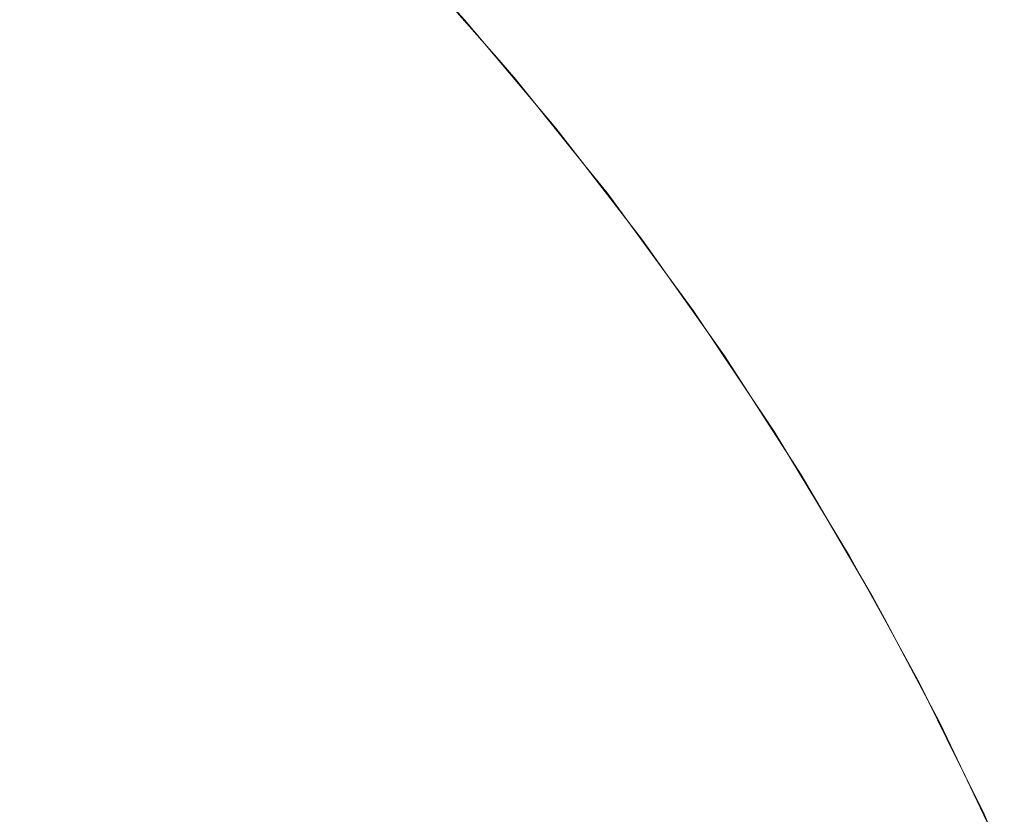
# Model space of a CAD drawing. Header units: centimetres. Extents: x -25.9 to 27.4, y -25.9 to -24.1.
# Tile 197 of 200: x 27.3332 to 27.3627, y -24.1177 to -24.0939. Entities that reach past the tile are written whole.
import ezdxf

# ---------------------------------------------------------------- set-up
doc = ezdxf.new("R2010")
doc.units = ezdxf.units.CM
doc.header["$LTSCALE"] = 2.54
doc.layers.add('Lucido design-1', color=7, linetype='Continuous')

# ---------------------------------------------------------------- blocks, each defined once
blk = doc.blocks.new('Gruppo-4-1')
at = {"color": 7, "linetype": 'Continuous', "lineweight": 9}
for points, invisible_edges in [([(27.335292, -24.090317, 707.688043), (27.33827, -24.093168, 707.688043), (27.337263, -24.094175, 707.684181), (27.334329, -24.091367, 707.684181)], 15), ([(27.337074, -24.091517, 708.352365), (27.339921, -24.094365, 708.352365), (27.340815, -24.093508, 708.34838), (27.337931, -24.090624, 708.34838)], 15), ([(27.34061, -24.090829, 707.699955), (27.343561, -24.093912, 707.699955), (27.342868, -24.094547, 707.695937), (27.339945, -24.091493, 707.695937)], 15), ([(27.343446, -24.090987, 708.327929), (27.34631, -24.094105, 708.327929), (27.34647, -24.093964, 708.323783), (27.3436, -24.090839, 708.323783)], 15), ([(27.3436, -24.090839, 708.323783), (27.34647, -24.093964, 708.323783), (27.346506, -24.093933, 708.320708), (27.344831, -24.092109, 708.320708)], 11), ([(27.331, -24.092326, 708.363983), (27.333818, -24.094914, 708.363983), (27.335016, -24.093664, 708.360173), (27.332143, -24.091026, 708.360173)], 15), ([(27.343167, -24.091254, 708.332065), (27.34602, -24.09436, 708.332065), (27.34631, -24.094105, 708.327929), (27.343446, -24.090987, 708.327929)], 15), ([(27.334329, -24.091367, 707.684181), (27.337263, -24.094175, 707.684181), (27.336146, -24.095293, 707.680385), (27.333262, -24.092532, 707.680385)], 15), ([(27.342764, -24.09164, 708.336186), (27.345601, -24.094729, 708.336186), (27.34602, -24.09436, 708.332065), (27.343167, -24.091254, 708.332065)], 15), ([(27.336102, -24.092532, 708.356299), (27.338907, -24.095337, 708.356299), (27.339921, -24.094365, 708.352365), (27.337074, -24.091517, 708.352365)], 15), ([(27.339945, -24.091493, 707.695937), (27.342868, -24.094547, 707.695937), (27.342055, -24.095292, 707.691964), (27.339165, -24.092274, 707.691964)], 15), ([(27.342237, -24.092145, 708.340283), (27.345054, -24.095211, 708.340283), (27.345601, -24.094729, 708.336186), (27.342764, -24.09164, 708.336186)], 15), ([(27.32975, -24.093745, 708.36772), (27.332509, -24.09628, 708.36772), (27.333818, -24.094914, 708.363983), (27.331, -24.092326, 708.363983)], 15), ([(27.339165, -24.092274, 707.691964), (27.342055, -24.095292, 707.691964), (27.341122, -24.096147, 707.688043), (27.33827, -24.093168, 707.688043)], 15), ([(27.341588, -24.092768, 708.34435), (27.344378, -24.095805, 708.34435), (27.345054, -24.095211, 708.340283), (27.342237, -24.092145, 708.340283)], 15), ([(27.333262, -24.092532, 707.680385), (27.336146, -24.095293, 707.680385), (27.33492, -24.096519, 707.676659), (27.33209, -24.09381, 707.676659)], 15), ([(27.335016, -24.093664, 708.360173), (27.337774, -24.096422, 708.360173), (27.338907, -24.095337, 708.356299), (27.336102, -24.092532, 708.356299)], 15), ([(27.345096, -24.092505, 707.716349), (27.34797, -24.095782, 707.716349), (27.347766, -24.095953, 707.712216), (27.3449, -24.092685, 707.712216)], 15), ([(27.34797, -24.095782, 707.716349), (27.345096, -24.092505, 707.716349), (27.345166, -24.092441, 707.720708), (27.34754, -24.095148, 707.720708)], 11), ([(27.346506, -24.093933, 708.320708), (27.34754, -24.095148, 707.720708), (27.345166, -24.092441, 707.720708)], 9), ([(27.340815, -24.093508, 708.34838), (27.343575, -24.096512, 708.34838), (27.344378, -24.095805, 708.34435), (27.341588, -24.092768, 708.34435)], 15), ([(27.3449, -24.092685, 707.712216), (27.347766, -24.095953, 707.712216), (27.347432, -24.096234, 707.708102), (27.344578, -24.09298, 707.708102)], 15), ([(27.33827, -24.093168, 707.688043), (27.341122, -24.096147, 707.688043), (27.340072, -24.097109, 707.684181), (27.337263, -24.094175, 707.684181)], 15), ([(27.344578, -24.09298, 707.708102), (27.347432, -24.096234, 707.708102), (27.346968, -24.096623, 707.704012), (27.344131, -24.093389, 707.704012)], 15), ([(27.339921, -24.094365, 708.352365), (27.342645, -24.09733, 708.352365), (27.343575, -24.096512, 708.34838), (27.340815, -24.093508, 708.34838)], 15), ([(27.344131, -24.093389, 707.704012), (27.346968, -24.096623, 707.704012), (27.346375, -24.097121, 707.699955), (27.343561, -24.093912, 707.699955)], 15), ([(27.33209, -24.09381, 707.676659), (27.33492, -24.096519, 707.676659), (27.333588, -24.097851, 707.673012), (27.330818, -24.095199, 707.673012)], 15), ([(27.333818, -24.094914, 708.363983), (27.336524, -24.097621, 708.363983), (27.337774, -24.096422, 708.360173), (27.335016, -24.093664, 708.360173)], 15), ([(27.343561, -24.093912, 707.699955), (27.346375, -24.097121, 707.699955), (27.345655, -24.097725, 707.695937), (27.342868, -24.094547, 707.695937)], 15), ([(27.34602, -24.09436, 708.332065), (27.348739, -24.097584, 708.332065), (27.349039, -24.097342, 708.327929), (27.34631, -24.094105, 708.327929)], 15), ([(27.34631, -24.094105, 708.327929), (27.349039, -24.097342, 708.327929), (27.349205, -24.097208, 708.323783), (27.34647, -24.093964, 708.323783)], 15), ([(27.347535, -24.095153, 708.320708), (27.346506, -24.093933, 708.320708), (27.34647, -24.093964, 708.323783)], 10), ([(27.34647, -24.093964, 708.323783), (27.349205, -24.097208, 708.323783), (27.349242, -24.097178, 708.320708), (27.347535, -24.095153, 708.320708)], 11), ([(27.346506, -24.093933, 708.320708), (27.347535, -24.095153, 708.320708), (27.34754, -24.095148, 707.720708)], 10), ([(27.337263, -24.094175, 707.684181), (27.340072, -24.097109, 707.684181), (27.338906, -24.098177, 707.680385), (27.336146, -24.095293, 707.680385)], 15), ([(27.338907, -24.095337, 708.356299), (27.341591, -24.098258, 708.356299), (27.342645, -24.09733, 708.352365), (27.339921, -24.094365, 708.352365)], 15), ([(27.345601, -24.094729, 708.336186), (27.348305, -24.097935, 708.336186), (27.348739, -24.097584, 708.332065), (27.34602, -24.09436, 708.332065)], 15), ([(27.342868, -24.094547, 707.695937), (27.345655, -24.097725, 707.695937), (27.34481, -24.098434, 707.691964), (27.342055, -24.095292, 707.691964)], 15), ([(27.345054, -24.095211, 708.340283), (27.347737, -24.098393, 708.340283), (27.348305, -24.097935, 708.336186), (27.345601, -24.094729, 708.336186)], 15), ([(27.332509, -24.09628, 708.36772), (27.335159, -24.098929, 708.36772), (27.336524, -24.097621, 708.363983), (27.333818, -24.094914, 708.363983)], 15), ([(27.330818, -24.095199, 707.673012), (27.333588, -24.097851, 707.673012), (27.332152, -24.099286, 707.669447), (27.329446, -24.096696, 707.669447)], 15), ([(27.336146, -24.095293, 707.680385), (27.338906, -24.098177, 707.680385), (27.337628, -24.099348, 707.676659), (27.33492, -24.096519, 707.676659)], 15), ([(27.342055, -24.095292, 707.691964), (27.34481, -24.098434, 707.691964), (27.343841, -24.099247, 707.688043), (27.341122, -24.096147, 707.688043)], 15), ([(27.344378, -24.095805, 708.34435), (27.347036, -24.098959, 708.34435), (27.347737, -24.098393, 708.340283), (27.345054, -24.095211, 708.340283)], 15), ([(27.348043, -24.095721, 707.720708), (27.34754, -24.095148, 707.720708), (27.347535, -24.095153, 708.320708)], 10), ([(27.348043, -24.095721, 707.720708), (27.347535, -24.095153, 708.320708), (27.349242, -24.097178, 708.320708)], 9), ([(27.34754, -24.095148, 707.720708), (27.348043, -24.095721, 707.720708), (27.34797, -24.095782, 707.716349)], 10), ([(27.337774, -24.096422, 708.360173), (27.340413, -24.099295, 708.360173), (27.341591, -24.098258, 708.356299), (27.338907, -24.095337, 708.356299)], 15), ([(27.343575, -24.096512, 708.34838), (27.346204, -24.099631, 708.34838), (27.347036, -24.098959, 708.34435), (27.344378, -24.095805, 708.34435)], 15), ([(27.34797, -24.095782, 707.716349), (27.350698, -24.099182, 707.716349), (27.350487, -24.099344, 707.712216), (27.347766, -24.095953, 707.712216)], 15), ([(27.350698, -24.099182, 707.716349), (27.34797, -24.095782, 707.716349), (27.348043, -24.095721, 707.720708), (27.350112, -24.098299, 707.720708)], 11), ([(27.349242, -24.097178, 708.320708), (27.350112, -24.098299, 707.720708), (27.348043, -24.095721, 707.720708)], 9), ([(27.341122, -24.096147, 707.688043), (27.343841, -24.099247, 707.688043), (27.34275, -24.100163, 707.684181), (27.340072, -24.097109, 707.684181)], 15), ([(27.347766, -24.095953, 707.712216), (27.350487, -24.099344, 707.712216), (27.350141, -24.09961, 707.708102), (27.347432, -24.096234, 707.708102)], 15), ([(27.331092, -24.097758, 708.371378), (27.33368, -24.100346, 708.371378), (27.335159, -24.098929, 708.36772), (27.332509, -24.09628, 708.36772)], 15), ([(27.336524, -24.097621, 708.363983), (27.339113, -24.100439, 708.363983), (27.340413, -24.099295, 708.360173), (27.337774, -24.096422, 708.360173)], 15), ([(27.347432, -24.096234, 707.708102), (27.350141, -24.09961, 707.708102), (27.34966, -24.099978, 707.704012), (27.346968, -24.096623, 707.704012)], 15), ([(27.33492, -24.096519, 707.676659), (27.337628, -24.099348, 707.676659), (27.336239, -24.100621, 707.673012), (27.333588, -24.097851, 707.673012)], 15), ([(27.342645, -24.09733, 708.352365), (27.345241, -24.100409, 708.352365), (27.346204, -24.099631, 708.34838), (27.343575, -24.096512, 708.34838)], 15), ([(27.346968, -24.096623, 707.704012), (27.34966, -24.099978, 707.704012), (27.349047, -24.100449, 707.699955), (27.346375, -24.097121, 707.699955)], 15), ([(27.340072, -24.097109, 707.684181), (27.34275, -24.100163, 707.684181), (27.341539, -24.101179, 707.680385), (27.338906, -24.098177, 707.680385)], 15), ([(27.341591, -24.098258, 708.356299), (27.344148, -24.101291, 708.356299), (27.345241, -24.100409, 708.352365), (27.342645, -24.09733, 708.352365)], 15), ([(27.346375, -24.097121, 707.699955), (27.349047, -24.100449, 707.699955), (27.348301, -24.101021, 707.695937), (27.345655, -24.097725, 707.695937)], 15), ([(27.348739, -24.097584, 708.332065), (27.351318, -24.100921, 708.332065), (27.351628, -24.100692, 708.327929), (27.349039, -24.097342, 708.327929)], 15), ([(27.349039, -24.097342, 708.327929), (27.351628, -24.100692, 708.327929), (27.3518, -24.100565, 708.323783), (27.349205, -24.097208, 708.323783)], 15), ([(27.35011, -24.0983, 708.320708), (27.349242, -24.097178, 708.320708), (27.349205, -24.097208, 708.323783)], 10), ([(27.349205, -24.097208, 708.323783), (27.3518, -24.100565, 708.323783), (27.351838, -24.100537, 708.320708), (27.35011, -24.0983, 708.320708)], 11), ([(27.349242, -24.097178, 708.320708), (27.35011, -24.0983, 708.320708), (27.350112, -24.098299, 707.720708)], 10), ([(27.335159, -24.098929, 708.36772), (27.337693, -24.101689, 708.36772), (27.339113, -24.100439, 708.363983), (27.336524, -24.097621, 708.363983)], 15), ([(27.348305, -24.097935, 708.336186), (27.350869, -24.101253, 708.336186), (27.351318, -24.100921, 708.332065), (27.348739, -24.097584, 708.332065)], 15), ([(27.329569, -24.099348, 708.37495), (27.332091, -24.10187, 708.37495), (27.33368, -24.100346, 708.371378), (27.331092, -24.097758, 708.371378)], 15), ([(27.333588, -24.097851, 707.673012), (27.336239, -24.100621, 707.673012), (27.334743, -24.101992, 707.669447), (27.332152, -24.099286, 707.669447)], 15), ([(27.345655, -24.097725, 707.695937), (27.348301, -24.101021, 707.695937), (27.347426, -24.101693, 707.691964), (27.34481, -24.098434, 707.691964)], 15), ([(27.347737, -24.098393, 708.340283), (27.350283, -24.101687, 708.340283), (27.350869, -24.101253, 708.336186), (27.348305, -24.097935, 708.336186)], 15), ([(27.338906, -24.098177, 707.680385), (27.341539, -24.101179, 707.680385), (27.340211, -24.102293, 707.676659), (27.337628, -24.099348, 707.676659)], 15), ([(27.340413, -24.099295, 708.360173), (27.342927, -24.102277, 708.360173), (27.344148, -24.101291, 708.356299), (27.341591, -24.098258, 708.356299)], 15), ([(27.34481, -24.098434, 707.691964), (27.347426, -24.101693, 707.691964), (27.346422, -24.102463, 707.688043), (27.343841, -24.099247, 707.688043)], 15), ([(27.347036, -24.098959, 708.34435), (27.349559, -24.102222, 708.34435), (27.350283, -24.101687, 708.340283), (27.347737, -24.098393, 708.340283)], 15), ([(27.350774, -24.099124, 707.720708), (27.350112, -24.098299, 707.720708), (27.35011, -24.0983, 708.320708)], 10), ([(27.350774, -24.099124, 707.720708), (27.35011, -24.0983, 708.320708), (27.351838, -24.100537, 708.320708)], 9), ([(27.350112, -24.098299, 707.720708), (27.350774, -24.099124, 707.720708), (27.350698, -24.099182, 707.716349)], 10), ([(27.33368, -24.100346, 708.371378), (27.336156, -24.103042, 708.371378), (27.337693, -24.101689, 708.36772), (27.335159, -24.098929, 708.36772)], 15), ([(27.346204, -24.099631, 708.34838), (27.348699, -24.102859, 708.34838), (27.349559, -24.102222, 708.34435), (27.347036, -24.098959, 708.34435)], 15), ([(27.353276, -24.102697, 707.716349), (27.350698, -24.099182, 707.716349), (27.350774, -24.099124, 707.720708), (27.352587, -24.101596, 707.720708)], 11), ([(27.351838, -24.100537, 708.320708), (27.352587, -24.101596, 707.720708), (27.350774, -24.099124, 707.720708)], 9), ([(27.332152, -24.099286, 707.669447), (27.334743, -24.101992, 707.669447), (27.333141, -24.10346, 707.665973), (27.330616, -24.100822, 707.665973)], 15), ([(27.337628, -24.099348, 707.676659), (27.340211, -24.102293, 707.676659), (27.338768, -24.103504, 707.673012), (27.336239, -24.100621, 707.673012)], 15), ([(27.339113, -24.100439, 708.363983), (27.34158, -24.103365, 708.363983), (27.342927, -24.102277, 708.360173), (27.340413, -24.099295, 708.360173)], 15), ([(27.343841, -24.099247, 707.688043), (27.346422, -24.102463, 707.688043), (27.345292, -24.10333, 707.684181), (27.34275, -24.100163, 707.684181)], 15), ([(27.350487, -24.099344, 707.712216), (27.353058, -24.10285, 707.712216), (27.3527, -24.1031, 707.708102), (27.350141, -24.09961, 707.708102)], 15), ([(27.350698, -24.099182, 707.716349), (27.353276, -24.102697, 707.716349), (27.353058, -24.10285, 707.712216), (27.350487, -24.099344, 707.712216)], 15), ([(27.345241, -24.100409, 708.352365), (27.347703, -24.103595, 708.352365), (27.348699, -24.102859, 708.34838), (27.346204, -24.099631, 708.34838)], 15), ([(27.350141, -24.09961, 707.708102), (27.3527, -24.1031, 707.708102), (27.352204, -24.103447, 707.704012), (27.34966, -24.099978, 707.704012)], 15), ([(27.34966, -24.099978, 707.704012), (27.352204, -24.103447, 707.704012), (27.35157, -24.103891, 707.699955), (27.349047, -24.100449, 707.699955)], 15), ([(27.34275, -24.100163, 707.684181), (27.345292, -24.10333, 707.684181), (27.344038, -24.104293, 707.680385), (27.341539, -24.101179, 707.680385)], 15), ([(27.332091, -24.10187, 708.37495), (27.334503, -24.104496, 708.37495), (27.336156, -24.103042, 708.371378), (27.33368, -24.100346, 708.371378)], 15), ([(27.336239, -24.100621, 707.673012), (27.338768, -24.103504, 707.673012), (27.337213, -24.104809, 707.669447), (27.334743, -24.101992, 707.669447)], 15), ([(27.337693, -24.101689, 708.36772), (27.340108, -24.104553, 708.36772), (27.34158, -24.103365, 708.363983), (27.339113, -24.100439, 708.363983)], 15), ([(27.344148, -24.101291, 708.356299), (27.346574, -24.10443, 708.356299), (27.347703, -24.103595, 708.352365), (27.345241, -24.100409, 708.352365)], 15), ([(27.349047, -24.100449, 707.699955), (27.35157, -24.103891, 707.699955), (27.350801, -24.10443, 707.695937), (27.348301, -24.101021, 707.695937)], 15), ([(27.351628, -24.100692, 708.327929), (27.354073, -24.104149, 708.327929), (27.35425, -24.104029, 708.323783), (27.3518, -24.100565, 708.323783)], 15), ([(27.352587, -24.101596, 708.320708), (27.351838, -24.100537, 708.320708), (27.3518, -24.100565, 708.323783)], 10), ([(27.3518, -24.100565, 708.323783), (27.35425, -24.104029, 708.323783), (27.35429, -24.104003, 708.320708), (27.352587, -24.101596, 708.320708)], 11), ([(27.351838, -24.100537, 708.320708), (27.352587, -24.101596, 708.320708), (27.352587, -24.101596, 707.720708)], 10), ([(27.350869, -24.101253, 708.336186), (27.353291, -24.104677, 708.336186), (27.353753, -24.104365, 708.332065), (27.351318, -24.100921, 708.332065)], 15), ([(27.351318, -24.100921, 708.332065), (27.353753, -24.104365, 708.332065), (27.354073, -24.104149, 708.327929), (27.351628, -24.100692, 708.327929)], 15), ([(27.341539, -24.101179, 707.680385), (27.344038, -24.104293, 707.680385), (27.342662, -24.105348, 707.676659), (27.340211, -24.102293, 707.676659)], 15), ([(27.348301, -24.101021, 707.695937), (27.350801, -24.10443, 707.695937), (27.349897, -24.105063, 707.691964), (27.347426, -24.101693, 707.691964)], 15), ([(27.342927, -24.102277, 708.360173), (27.345312, -24.105363, 708.360173), (27.346574, -24.10443, 708.356299), (27.344148, -24.101291, 708.356299)], 15), ([(27.350283, -24.101687, 708.340283), (27.352687, -24.105086, 708.340283), (27.353291, -24.104677, 708.336186), (27.350869, -24.101253, 708.336186)], 15), ([(27.336156, -24.103042, 708.371378), (27.338515, -24.10584, 708.371378), (27.340108, -24.104553, 708.36772), (27.337693, -24.101689, 708.36772)], 15), ([(27.347426, -24.101693, 707.691964), (27.349897, -24.105063, 707.691964), (27.34886, -24.105789, 707.688043), (27.346422, -24.102463, 707.688043)], 15), ([(27.349559, -24.102222, 708.34435), (27.351941, -24.10559, 708.34435), (27.352687, -24.105086, 708.340283), (27.350283, -24.101687, 708.340283)], 15), ([(27.353354, -24.102642, 707.720708), (27.352587, -24.101596, 708.320708), (27.35429, -24.104003, 708.320708)], 9), ([(27.353354, -24.102642, 707.720708), (27.352587, -24.101596, 707.720708), (27.352587, -24.101596, 708.320708)], 10), ([(27.352587, -24.101596, 707.720708), (27.353354, -24.102642, 707.720708), (27.353276, -24.102697, 707.716349)], 10), ([(27.330393, -24.103497, 708.378431), (27.332738, -24.10605, 708.378431), (27.334503, -24.104496, 708.37495), (27.332091, -24.10187, 708.37495)], 15), ([(27.334743, -24.101992, 707.669447), (27.337213, -24.104809, 707.669447), (27.335549, -24.106205, 707.665973), (27.333141, -24.10346, 707.665973)], 15), ([(27.340211, -24.102293, 707.676659), (27.342662, -24.105348, 707.676659), (27.341168, -24.106495, 707.673012), (27.338768, -24.103504, 707.673012)], 15), ([(27.34158, -24.103365, 708.363983), (27.34392, -24.106393, 708.363983), (27.345312, -24.105363, 708.360173), (27.342927, -24.102277, 708.360173)], 15), ([(27.348699, -24.102859, 708.34838), (27.351054, -24.106189, 708.34838), (27.351941, -24.10559, 708.34435), (27.349559, -24.102222, 708.34435)], 15), ([(27.346422, -24.102463, 707.688043), (27.34886, -24.105789, 707.688043), (27.347694, -24.106606, 707.684181), (27.345292, -24.10333, 707.684181)], 15), ([(27.355698, -24.106321, 707.716349), (27.353276, -24.102697, 707.716349), (27.353354, -24.102642, 707.720708), (27.354888, -24.104938, 707.720708)], 11), ([(27.35429, -24.104003, 708.320708), (27.354888, -24.104938, 707.720708), (27.353354, -24.102642, 707.720708)], 9), ([(27.347703, -24.103595, 708.352365), (27.350029, -24.106882, 708.352365), (27.351054, -24.106189, 708.34838), (27.348699, -24.102859, 708.34838)], 15), ([(27.353058, -24.10285, 707.712216), (27.355473, -24.106464, 707.712216), (27.355105, -24.106699, 707.708102), (27.3527, -24.1031, 707.708102)], 15), ([(27.353276, -24.102697, 707.716349), (27.355698, -24.106321, 707.716349), (27.355473, -24.106464, 707.712216), (27.353058, -24.10285, 707.712216)], 15), ([(27.334503, -24.104496, 708.37495), (27.336802, -24.107223, 708.37495), (27.338515, -24.10584, 708.371378), (27.336156, -24.103042, 708.371378)], 15), ([(27.3527, -24.1031, 707.708102), (27.355105, -24.106699, 707.708102), (27.354594, -24.107024, 707.704012), (27.352204, -24.103447, 707.704012)], 15), ([(27.333141, -24.10346, 707.665973), (27.335549, -24.106205, 707.665973), (27.333778, -24.107691, 707.662593), (27.331437, -24.105021, 707.662593)], 15), ([(27.338768, -24.103504, 707.673012), (27.341168, -24.106495, 707.673012), (27.339558, -24.10773, 707.669447), (27.337213, -24.104809, 707.669447)], 15), ([(27.340108, -24.104553, 708.36772), (27.3424, -24.107517, 708.36772), (27.34392, -24.106393, 708.363983), (27.34158, -24.103365, 708.363983)], 15), ([(27.345292, -24.10333, 707.684181), (27.347694, -24.106606, 707.684181), (27.346399, -24.107512, 707.680385), (27.344038, -24.104293, 707.680385)], 15), ([(27.352204, -24.103447, 707.704012), (27.354594, -24.107024, 707.704012), (27.353941, -24.10744, 707.699955), (27.35157, -24.103891, 707.699955)], 15), ([(27.346574, -24.10443, 708.356299), (27.348865, -24.107669, 708.356299), (27.350029, -24.106882, 708.352365), (27.347703, -24.103595, 708.352365)], 15), ([(27.35157, -24.103891, 707.699955), (27.353941, -24.10744, 707.699955), (27.353149, -24.107945, 707.695937), (27.350801, -24.10443, 707.695937)], 15), ([(27.353753, -24.104365, 708.332065), (27.356041, -24.107908, 708.332065), (27.356369, -24.107706, 708.327929), (27.354073, -24.104149, 708.327929)], 15), ([(27.354073, -24.104149, 708.327929), (27.356369, -24.107706, 708.327929), (27.356551, -24.107594, 708.323783), (27.35425, -24.104029, 708.323783)], 15), ([(27.354892, -24.104936, 708.320708), (27.35429, -24.104003, 708.320708), (27.35425, -24.104029, 708.323783)], 10), ([(27.35425, -24.104029, 708.323783), (27.356551, -24.107594, 708.323783), (27.356591, -24.107569, 708.320708), (27.354892, -24.104936, 708.320708)], 11), ([(27.35429, -24.104003, 708.320708), (27.354892, -24.104936, 708.320708), (27.354888, -24.104938, 707.720708)], 10), ([(27.344038, -24.104293, 707.680385), (27.346399, -24.107512, 707.680385), (27.344979, -24.108507, 707.676659), (27.342662, -24.105348, 707.676659)], 15), ([(27.345312, -24.105363, 708.360173), (27.347565, -24.108548, 708.360173), (27.348865, -24.107669, 708.356299), (27.346574, -24.10443, 708.356299)], 15), ([(27.350801, -24.10443, 707.695937), (27.353149, -24.107945, 707.695937), (27.352218, -24.108538, 707.691964), (27.349897, -24.105063, 707.691964)], 15), ([(27.353291, -24.104677, 708.336186), (27.355565, -24.108201, 708.336186), (27.356041, -24.107908, 708.332065), (27.353753, -24.104365, 708.332065)], 15), ([(27.332738, -24.10605, 708.378431), (27.334972, -24.1087, 708.378431), (27.336802, -24.107223, 708.37495), (27.334503, -24.104496, 708.37495)], 15), ([(27.338515, -24.10584, 708.371378), (27.340753, -24.108735, 708.371378), (27.3424, -24.107517, 708.36772), (27.340108, -24.104553, 708.36772)], 15), ([(27.352687, -24.105086, 708.340283), (27.354944, -24.108584, 708.340283), (27.355565, -24.108201, 708.336186), (27.353291, -24.104677, 708.336186)], 15), ([(27.331437, -24.105021, 707.662593), (27.333778, -24.107691, 707.662593), (27.331906, -24.109262, 707.659313), (27.329635, -24.106673, 707.659313)], 15), ([(27.337213, -24.104809, 707.669447), (27.339558, -24.10773, 707.669447), (27.337834, -24.109053, 707.665973), (27.335549, -24.106205, 707.665973)], 15), ([(27.355778, -24.10627, 707.720708), (27.354888, -24.104938, 707.720708), (27.354892, -24.104936, 708.320708)], 10), ([(27.354888, -24.104938, 707.720708), (27.355778, -24.10627, 707.720708), (27.355698, -24.106321, 707.716349)], 10), ([(27.354892, -24.104936, 708.320708), (27.356591, -24.107569, 708.320708), (27.355778, -24.10627, 707.720708)], 10), ([(27.342662, -24.105348, 707.676659), (27.344979, -24.108507, 707.676659), (27.343436, -24.109587, 707.673012), (27.341168, -24.106495, 707.673012)], 15), ([(27.349897, -24.105063, 707.691964), (27.352218, -24.108538, 707.691964), (27.351151, -24.109217, 707.688043), (27.34886, -24.105789, 707.688043)], 15), ([(27.351941, -24.10559, 708.34435), (27.354177, -24.109056, 708.34435), (27.354944, -24.108584, 708.340283), (27.352687, -24.105086, 708.340283)], 15), ([(27.34392, -24.106393, 708.363983), (27.34613, -24.109517, 708.363983), (27.347565, -24.108548, 708.360173), (27.345312, -24.105363, 708.360173)], 15), ([(27.351054, -24.106189, 708.34838), (27.353266, -24.109617, 708.34838), (27.354177, -24.109056, 708.34435), (27.351941, -24.10559, 708.34435)], 15), ([(27.336802, -24.107223, 708.37495), (27.338983, -24.110044, 708.37495), (27.340753, -24.108735, 708.371378), (27.338515, -24.10584, 708.371378)], 15), ([(27.34886, -24.105789, 707.688043), (27.351151, -24.109217, 707.688043), (27.34995, -24.109983, 707.684181), (27.347694, -24.106606, 707.684181)], 15), ([(27.330862, -24.107701, 708.381812), (27.333028, -24.11027, 708.381812), (27.334972, -24.1087, 708.378431), (27.332738, -24.10605, 708.378431)], 15), ([(27.335549, -24.106205, 707.665973), (27.337834, -24.109053, 707.665973), (27.336001, -24.11046, 707.662593), (27.333778, -24.107691, 707.662593)], 15), ([(27.350029, -24.106882, 708.352365), (27.352212, -24.110266, 708.352365), (27.353266, -24.109617, 708.34838), (27.351054, -24.106189, 708.34838)], 15), ([(27.341168, -24.106495, 707.673012), (27.343436, -24.109587, 707.673012), (27.341773, -24.110751, 707.669447), (27.339558, -24.10773, 707.669447)], 15), ([(27.3424, -24.107517, 708.36772), (27.344563, -24.110576, 708.36772), (27.34613, -24.109517, 708.363983), (27.34392, -24.106393, 708.363983)], 15), ([(27.355473, -24.106464, 707.712216), (27.357728, -24.110181, 707.712216), (27.35735, -24.110399, 707.708102), (27.355105, -24.106699, 707.708102)], 15), ([(27.355698, -24.106321, 707.716349), (27.357959, -24.110048, 707.716349), (27.357728, -24.110181, 707.712216), (27.355473, -24.106464, 707.712216)], 15), ([(27.357959, -24.110048, 707.716349), (27.355698, -24.106321, 707.716349), (27.355778, -24.10627, 707.720708), (27.357051, -24.108368, 707.720708)], 11), ([(27.356591, -24.107569, 708.320708), (27.357057, -24.108363, 708.320708), (27.357051, -24.108368, 707.720708), (27.355778, -24.10627, 707.720708)], 10), ([(27.347694, -24.106606, 707.684181), (27.34995, -24.109983, 707.684181), (27.348617, -24.110832, 707.680385), (27.346399, -24.107512, 707.680385)], 15), ([(27.355105, -24.106699, 707.708102), (27.35735, -24.110399, 707.708102), (27.356826, -24.110702, 707.704012), (27.354594, -24.107024, 707.704012)], 15), ([(27.348865, -24.107669, 708.356299), (27.351016, -24.111002, 708.356299), (27.352212, -24.110266, 708.352365), (27.350029, -24.106882, 708.352365)], 15), ([(27.354594, -24.107024, 707.704012), (27.356826, -24.110702, 707.704012), (27.356156, -24.111089, 707.699955), (27.353941, -24.10744, 707.699955)], 15), ([(27.334972, -24.1087, 708.378431), (27.337092, -24.111443, 708.378431), (27.338983, -24.110044, 708.37495), (27.336802, -24.107223, 708.37495)], 15), ([(27.333778, -24.107691, 707.662593), (27.336001, -24.11046, 707.662593), (27.334061, -24.111948, 707.659313), (27.331906, -24.109262, 707.659313)], 15), ([(27.340753, -24.108735, 708.371378), (27.342866, -24.111723, 708.371378), (27.344563, -24.110576, 708.36772), (27.3424, -24.107517, 708.36772)], 15), ([(27.346399, -24.107512, 707.680385), (27.348617, -24.110832, 707.680385), (27.347155, -24.111764, 707.676659), (27.344979, -24.108507, 707.676659)], 15), ([(27.347565, -24.108548, 708.360173), (27.34968, -24.111825, 708.360173), (27.351016, -24.111002, 708.356299), (27.348865, -24.107669, 708.356299)], 15), ([(27.353941, -24.10744, 707.699955), (27.356156, -24.111089, 707.699955), (27.355342, -24.111558, 707.695937), (27.353149, -24.107945, 707.695937)], 15), ([(27.356041, -24.107908, 708.332065), (27.358175, -24.111546, 708.332065), (27.358512, -24.111358, 708.327929), (27.356369, -24.107706, 708.327929)], 15), ([(27.356369, -24.107706, 708.327929), (27.358512, -24.111358, 708.327929), (27.358699, -24.111254, 708.323783), (27.356551, -24.107594, 708.323783)], 15), ([(27.357057, -24.108363, 708.320708), (27.356591, -24.107569, 708.320708), (27.356551, -24.107594, 708.323783)], 10), ([(27.356551, -24.107594, 708.323783), (27.358699, -24.111254, 708.323783), (27.35874, -24.111231, 708.320708), (27.357057, -24.108363, 708.320708)], 11), ([(27.339558, -24.10773, 707.669447), (27.341773, -24.110751, 707.669447), (27.339993, -24.111998, 707.665973), (27.337834, -24.109053, 707.665973)], 15), ([(27.353149, -24.107945, 707.695937), (27.355342, -24.111558, 707.695937), (27.354386, -24.11211, 707.691964), (27.352218, -24.108538, 707.691964)], 15), ([(27.355565, -24.108201, 708.336186), (27.357688, -24.111818, 708.336186), (27.358175, -24.111546, 708.332065), (27.356041, -24.107908, 708.332065)], 15), ([(27.354944, -24.108584, 708.340283), (27.357051, -24.112174, 708.340283), (27.357688, -24.111818, 708.336186), (27.355565, -24.108201, 708.336186)], 15), ([(27.344979, -24.108507, 707.676659), (27.347155, -24.111764, 707.676659), (27.345566, -24.112776, 707.673012), (27.343436, -24.109587, 707.673012)], 15), ([(27.34613, -24.109517, 708.363983), (27.348205, -24.112733, 708.363983), (27.34968, -24.111825, 708.360173), (27.347565, -24.108548, 708.360173)], 15), ([(27.352218, -24.108538, 707.691964), (27.354386, -24.11211, 707.691964), (27.353291, -24.112743, 707.688043), (27.351151, -24.109217, 707.688043)], 15), ([(27.354177, -24.109056, 708.34435), (27.356265, -24.112613, 708.34435), (27.357051, -24.112174, 708.340283), (27.354944, -24.108584, 708.340283)], 15), ([(27.358041, -24.11, 707.720708), (27.357051, -24.108368, 707.720708), (27.357057, -24.108363, 708.320708)], 10), ([(27.357051, -24.108368, 707.720708), (27.358041, -24.11, 707.720708), (27.357959, -24.110048, 707.716349)], 10), ([(27.357057, -24.108363, 708.320708), (27.35874, -24.111231, 708.320708), (27.358041, -24.11, 707.720708)], 10), ([(27.333028, -24.11027, 708.381812), (27.335083, -24.112929, 708.381812), (27.337092, -24.111443, 708.378431), (27.334972, -24.1087, 708.378431)], 15), ([(27.338983, -24.110044, 708.37495), (27.341042, -24.112956, 708.37495), (27.342866, -24.111723, 708.371378), (27.340753, -24.108735, 708.371378)], 15), ([(27.337834, -24.109053, 707.665973), (27.339993, -24.111998, 707.665973), (27.3381, -24.113323, 707.662593), (27.336001, -24.11046, 707.662593)], 15), ([(27.353266, -24.109617, 708.34838), (27.355331, -24.113135, 708.34838), (27.356265, -24.112613, 708.34435), (27.354177, -24.109056, 708.34435)], 15), ([(27.331906, -24.109262, 707.659313), (27.334061, -24.111948, 707.659313), (27.332019, -24.113515, 707.656139), (27.329933, -24.110917, 707.656139)], 15), ([(27.351151, -24.109217, 707.688043), (27.353291, -24.112743, 707.688043), (27.352057, -24.113455, 707.684181), (27.34995, -24.109983, 707.684181)], 15), ([(27.343436, -24.109587, 707.673012), (27.345566, -24.112776, 707.673012), (27.343854, -24.113866, 707.669447), (27.341773, -24.110751, 707.669447)], 15), ([(27.344563, -24.110576, 708.36772), (27.346595, -24.113724, 708.36772), (27.348205, -24.112733, 708.363983), (27.34613, -24.109517, 708.363983)], 15), ([(27.352212, -24.110266, 708.352365), (27.35425, -24.113739, 708.352365), (27.355331, -24.113135, 708.34838), (27.353266, -24.109617, 708.34838)], 15), ([(27.337092, -24.111443, 708.378431), (27.339094, -24.114273, 708.378431), (27.341042, -24.112956, 708.37495), (27.338983, -24.110044, 708.37495)], 15), ([(27.34995, -24.109983, 707.684181), (27.352057, -24.113455, 707.684181), (27.350688, -24.114245, 707.680385), (27.348617, -24.110832, 707.680385)], 15), ([(27.357959, -24.110048, 707.716349), (27.360055, -24.113869, 707.716349), (27.359819, -24.113992, 707.712216), (27.357728, -24.110181, 707.712216)], 15), ([(27.357959, -24.110048, 707.716349), (27.358041, -24.11, 707.720708), (27.359071, -24.111877, 707.720708)], 9), ([(27.359071, -24.111877, 707.720708), (27.36014, -24.113825, 707.720708), (27.360055, -24.113869, 707.716349), (27.357959, -24.110048, 707.716349)], 14), ([(27.35874, -24.111231, 708.320708), (27.359081, -24.111872, 708.320708), (27.359071, -24.111877, 707.720708), (27.358041, -24.11, 707.720708)], 10), ([(27.330973, -24.111929, 708.385089), (27.332959, -24.114499, 708.385089), (27.335083, -24.112929, 708.381812), (27.333028, -24.11027, 708.381812)], 15), ([(27.351016, -24.111002, 708.356299), (27.353024, -24.114424, 708.356299), (27.35425, -24.113739, 708.352365), (27.352212, -24.110266, 708.352365)], 15), ([(27.357728, -24.110181, 707.712216), (27.359819, -24.113992, 707.712216), (27.359432, -24.114194, 707.708102), (27.35735, -24.110399, 707.708102)], 15), ([(27.336001, -24.11046, 707.662593), (27.3381, -24.113323, 707.662593), (27.336098, -24.114725, 707.659313), (27.334061, -24.111948, 707.659313)], 15), ([(27.342866, -24.111723, 708.371378), (27.344851, -24.114798, 708.371378), (27.346595, -24.113724, 708.36772), (27.344563, -24.110576, 708.36772)], 15), ([(27.35735, -24.110399, 707.708102), (27.359432, -24.114194, 707.708102), (27.358895, -24.114473, 707.704012), (27.356826, -24.110702, 707.704012)], 15), ([(27.341773, -24.110751, 707.669447), (27.343854, -24.113866, 707.669447), (27.342022, -24.115034, 707.665973), (27.339993, -24.111998, 707.665973)], 15), ([(27.348617, -24.110832, 707.680385), (27.350688, -24.114245, 707.680385), (27.349187, -24.115112, 707.676659), (27.347155, -24.111764, 707.676659)], 15), ([(27.356826, -24.110702, 707.704012), (27.358895, -24.114473, 707.704012), (27.358208, -24.11483, 707.699955), (27.356156, -24.111089, 707.699955)], 15), ([(27.34968, -24.111825, 708.360173), (27.351654, -24.115189, 708.360173), (27.353024, -24.114424, 708.356299), (27.351016, -24.111002, 708.356299)], 15), ([(27.356156, -24.111089, 707.699955), (27.358208, -24.11483, 707.699955), (27.357375, -24.115264, 707.695937), (27.355342, -24.111558, 707.695937)], 15), ([(27.359081, -24.111872, 708.320708), (27.35874, -24.111231, 708.320708), (27.358699, -24.111254, 708.323783)], 10), ([(27.335083, -24.112929, 708.381812), (27.337023, -24.115672, 708.381812), (27.339094, -24.114273, 708.378431), (27.337092, -24.111443, 708.378431)], 15), ([(27.358175, -24.111546, 708.332065), (27.360153, -24.115271, 708.332065), (27.360498, -24.115097, 708.327929), (27.358512, -24.111358, 708.327929)], 15), ([(27.358512, -24.111358, 708.327929), (27.360498, -24.115097, 708.327929), (27.360689, -24.115001, 708.323783), (27.358699, -24.111254, 708.323783)], 15), ([(27.358699, -24.111254, 708.323783), (27.360689, -24.115001, 708.323783), (27.360731, -24.11498, 708.320708), (27.359081, -24.111872, 708.320708)], 11), ([(27.341042, -24.112956, 708.37495), (27.342976, -24.115953, 708.37495), (27.344851, -24.114798, 708.371378), (27.342866, -24.111723, 708.371378)], 15), ([(27.347155, -24.111764, 707.676659), (27.349187, -24.115112, 707.676659), (27.347555, -24.116054, 707.673012), (27.345566, -24.112776, 707.673012)], 15), ([(27.348205, -24.112733, 708.363983), (27.350142, -24.116033, 708.363983), (27.351654, -24.115189, 708.360173), (27.34968, -24.111825, 708.360173)], 15), ([(27.355342, -24.111558, 707.695937), (27.357375, -24.115264, 707.695937), (27.356396, -24.115774, 707.691964), (27.354386, -24.11211, 707.691964)], 15), ([(27.357051, -24.112174, 708.340283), (27.359004, -24.115851, 708.340283), (27.359655, -24.115522, 708.336186), (27.357688, -24.111818, 708.336186)], 15), ([(27.357688, -24.111818, 708.336186), (27.359655, -24.115522, 708.336186), (27.360153, -24.115271, 708.332065), (27.358175, -24.111546, 708.332065)], 15), ([(27.334061, -24.111948, 707.659313), (27.336098, -24.114725, 707.659313), (27.333989, -24.116202, 707.656139), (27.332019, -24.113515, 707.656139)], 15), ([(27.339993, -24.111998, 707.665973), (27.342022, -24.115034, 707.665973), (27.340073, -24.116275, 707.662593), (27.3381, -24.113323, 707.662593)], 15), ([(27.354386, -24.11211, 707.691964), (27.356396, -24.115774, 707.691964), (27.355274, -24.116358, 707.688043), (27.353291, -24.112743, 707.688043)], 15), ([(27.36014, -24.113825, 707.720708), (27.359071, -24.111877, 707.720708), (27.359081, -24.111872, 708.320708)], 10), ([(27.359081, -24.111872, 708.320708), (27.360731, -24.11498, 708.320708), (27.36014, -24.113825, 707.720708)], 10), ([(27.356265, -24.112613, 708.34435), (27.3582, -24.116256, 708.34435), (27.359004, -24.115851, 708.340283), (27.357051, -24.112174, 708.340283)], 15), ([(27.355331, -24.113135, 708.34838), (27.357244, -24.116738, 708.34838), (27.3582, -24.116256, 708.34435), (27.356265, -24.112613, 708.34435)], 15), ([(27.332959, -24.114499, 708.385089), (27.334835, -24.117151, 708.385089), (27.337023, -24.115672, 708.381812), (27.335083, -24.112929, 708.381812)], 15), ([(27.339094, -24.114273, 708.378431), (27.340973, -24.117186, 708.378431), (27.342976, -24.115953, 708.37495), (27.341042, -24.112956, 708.37495)], 15), ([(27.345566, -24.112776, 707.673012), (27.347555, -24.116054, 707.673012), (27.345797, -24.117069, 707.669447), (27.343854, -24.113866, 707.669447)], 15), ([(27.346595, -24.113724, 708.36772), (27.348491, -24.116956, 708.36772), (27.350142, -24.116033, 708.363983), (27.348205, -24.112733, 708.363983)], 15), ([(27.353291, -24.112743, 707.688043), (27.355274, -24.116358, 707.688043), (27.354011, -24.117016, 707.684181), (27.352057, -24.113455, 707.684181)], 15), ([(27.35425, -24.113739, 708.352365), (27.356139, -24.117295, 708.352365), (27.357244, -24.116738, 708.34838), (27.355331, -24.113135, 708.34838)], 15), ([(27.332019, -24.113515, 707.656139), (27.333989, -24.116202, 707.656139), (27.331777, -24.11775, 707.653075), (27.329877, -24.115159, 707.653075)], 15), ([(27.3381, -24.113323, 707.662593), (27.340073, -24.116275, 707.662593), (27.338011, -24.117589, 707.659313), (27.336098, -24.114725, 707.659313)], 15), ([(27.352057, -24.113455, 707.684181), (27.354011, -24.117016, 707.684181), (27.352609, -24.117746, 707.680385), (27.350688, -24.114245, 707.680385)], 15), ([(27.343854, -24.113866, 707.669447), (27.345797, -24.117069, 707.669447), (27.343916, -24.118155, 707.665973), (27.342022, -24.115034, 707.665973)], 15), ([(27.344851, -24.114798, 708.371378), (27.346703, -24.117955, 708.371378), (27.348491, -24.116956, 708.36772), (27.346595, -24.113724, 708.36772)], 15), ([(27.353024, -24.114424, 708.356299), (27.354885, -24.117927, 708.356299), (27.356139, -24.117295, 708.352365), (27.35425, -24.113739, 708.352365)], 15), ([(27.360055, -24.113869, 707.716349), (27.361983, -24.117778, 707.716349), (27.361742, -24.117891, 707.712216), (27.359819, -24.113992, 707.712216)], 15), ([(27.360055, -24.113869, 707.716349), (27.36014, -24.113825, 707.720708), (27.360947, -24.115462, 707.720708)], 9), ([(27.360947, -24.115462, 707.720708), (27.362069, -24.117738, 707.720708), (27.361983, -24.117778, 707.716349), (27.360055, -24.113869, 707.716349)], 14), ([(27.360731, -24.11498, 708.320708), (27.360959, -24.115456, 708.320708), (27.360947, -24.115462, 707.720708), (27.36014, -24.113825, 707.720708)], 10), ([(27.359432, -24.114194, 707.708102), (27.361346, -24.118075, 707.708102), (27.360797, -24.118331, 707.704012), (27.358895, -24.114473, 707.704012)], 15), ([(27.359819, -24.113992, 707.712216), (27.361742, -24.117891, 707.712216), (27.361346, -24.118075, 707.708102), (27.359432, -24.114194, 707.708102)], 15), ([(27.337023, -24.115672, 708.381812), (27.338846, -24.118496, 708.381812), (27.340973, -24.117186, 708.378431), (27.339094, -24.114273, 708.378431)], 15), ([(27.350688, -24.114245, 707.680385), (27.352609, -24.117746, 707.680385), (27.351071, -24.118546, 707.676659), (27.349187, -24.115112, 707.676659)], 15), ([(27.351654, -24.115189, 708.360173), (27.353483, -24.118634, 708.360173), (27.354885, -24.117927, 708.356299), (27.353024, -24.114424, 708.356299)], 15), ([(27.358895, -24.114473, 707.704012), (27.360797, -24.118331, 707.704012), (27.360096, -24.118658, 707.699955), (27.358208, -24.11483, 707.699955)], 15), ([(27.330724, -24.116152, 708.388255), (27.332532, -24.118708, 708.388255), (27.334835, -24.117151, 708.385089), (27.332959, -24.114499, 708.385089)], 15), ([(27.336098, -24.114725, 707.659313), (27.338011, -24.117589, 707.659313), (27.335839, -24.118972, 707.656139), (27.333989, -24.116202, 707.656139)], 15), ([(27.342022, -24.115034, 707.665973), (27.343916, -24.118155, 707.665973), (27.341915, -24.119311, 707.662593), (27.340073, -24.116275, 707.662593)], 15), ([(27.342976, -24.115953, 708.37495), (27.344781, -24.119028, 708.37495), (27.346703, -24.117955, 708.371378), (27.344851, -24.114798, 708.371378)], 15), ([(27.358208, -24.11483, 707.699955), (27.360096, -24.118658, 707.699955), (27.359245, -24.119055, 707.695937), (27.357375, -24.115264, 707.695937)], 15), ([(27.360498, -24.115097, 708.327929), (27.362324, -24.118917, 708.327929), (27.362518, -24.118829, 708.323783), (27.360689, -24.115001, 708.323783)], 15), ([(27.360959, -24.115456, 708.320708), (27.360731, -24.11498, 708.320708), (27.360689, -24.115001, 708.323783)], 10), ([(27.360689, -24.115001, 708.323783), (27.362518, -24.118829, 708.323783), (27.362561, -24.11881, 708.320708), (27.360959, -24.115456, 708.320708)], 11), ([(27.349187, -24.115112, 707.676659), (27.351071, -24.118546, 707.676659), (27.3494, -24.119416, 707.673012), (27.347555, -24.116054, 707.673012)], 15), ([(27.350142, -24.116033, 708.363983), (27.351937, -24.119413, 708.363983), (27.353483, -24.118634, 708.360173), (27.351654, -24.115189, 708.360173)], 15), ([(27.357375, -24.115264, 707.695937), (27.359245, -24.119055, 707.695937), (27.358244, -24.119522, 707.691964), (27.356396, -24.115774, 707.691964)], 15), ([(27.359655, -24.115522, 708.336186), (27.361463, -24.119306, 708.336186), (27.361972, -24.119076, 708.332065), (27.360153, -24.115271, 708.332065)], 15), ([(27.360153, -24.115271, 708.332065), (27.361972, -24.119076, 708.332065), (27.362324, -24.118917, 708.327929), (27.360498, -24.115097, 708.327929)], 15), ([(27.334835, -24.117151, 708.385089), (27.336596, -24.119881, 708.385089), (27.338846, -24.118496, 708.381812), (27.337023, -24.115672, 708.381812)], 15), ([(27.359004, -24.115851, 708.340283), (27.360799, -24.119607, 708.340283), (27.361463, -24.119306, 708.336186), (27.359655, -24.115522, 708.336186)], 15), ([(27.362069, -24.117738, 707.720708), (27.360947, -24.115462, 707.720708), (27.360959, -24.115456, 708.320708)], 10), ([(27.360959, -24.115456, 708.320708), (27.362561, -24.11881, 708.320708), (27.362069, -24.117738, 707.720708)], 10), ([(27.340973, -24.117186, 708.378431), (27.342728, -24.120175, 708.378431), (27.344781, -24.119028, 708.37495), (27.342976, -24.115953, 708.37495)], 15), ([(27.356396, -24.115774, 707.691964), (27.358244, -24.119522, 707.691964), (27.357098, -24.120056, 707.688043), (27.355274, -24.116358, 707.688043)], 15), ([(27.3582, -24.116256, 708.34435), (27.359978, -24.119978, 708.34435), (27.360799, -24.119607, 708.340283), (27.359004, -24.115851, 708.340283)], 15), ([(27.333989, -24.116202, 707.656139), (27.335839, -24.118972, 707.656139), (27.333563, -24.120423, 707.653075), (27.331777, -24.11775, 707.653075)], 15), ([(27.347555, -24.116054, 707.673012), (27.3494, -24.119416, 707.673012), (27.347599, -24.120353, 707.669447), (27.345797, -24.117069, 707.669447)], 15), ([(27.348491, -24.116956, 708.36772), (27.350249, -24.120265, 708.36772), (27.351937, -24.119413, 708.363983), (27.350142, -24.116033, 708.363983)], 15), ([(27.357244, -24.116738, 708.34838), (27.359003, -24.120418, 708.34838), (27.359978, -24.119978, 708.34435), (27.3582, -24.116256, 708.34435)], 15), ([(27.340073, -24.116275, 707.662593), (27.341915, -24.119311, 707.662593), (27.339797, -24.120533, 707.659313), (27.338011, -24.117589, 707.659313)], 15), ([(27.355274, -24.116358, 707.688043), (27.357098, -24.120056, 707.688043), (27.355807, -24.120658, 707.684181), (27.354011, -24.117016, 707.684181)], 15), ([(27.356139, -24.117295, 708.352365), (27.357875, -24.120928, 708.352365), (27.359003, -24.120418, 708.34838), (27.357244, -24.116738, 708.34838)], 15), ([(27.345797, -24.117069, 707.669447), (27.347599, -24.120353, 707.669447), (27.345672, -24.121356, 707.665973), (27.343916, -24.118155, 707.665973)], 15), ([(27.346703, -24.117955, 708.371378), (27.34842, -24.121187, 708.371378), (27.350249, -24.120265, 708.36772), (27.348491, -24.116956, 708.36772)], 15), ([(27.354011, -24.117016, 707.684181), (27.355807, -24.120658, 707.684181), (27.354374, -24.121326, 707.680385), (27.352609, -24.117746, 707.680385)], 15), ([(27.332532, -24.118708, 708.388255), (27.334229, -24.121338, 708.388255), (27.336596, -24.119881, 708.385089), (27.334835, -24.117151, 708.385089)], 15), ([(27.338846, -24.118496, 708.381812), (27.340546, -24.121394, 708.381812), (27.342728, -24.120175, 708.378431), (27.340973, -24.117186, 708.378431)], 15), ([(27.354885, -24.117927, 708.356299), (27.356595, -24.121507, 708.356299), (27.357875, -24.120928, 708.352365), (27.356139, -24.117295, 708.352365)], 15), ([(27.338011, -24.117589, 707.659313), (27.339797, -24.120533, 707.659313), (27.337568, -24.12182, 707.656139), (27.335839, -24.118972, 707.656139)], 15), ([(27.362561, -24.11881, 708.320708), (27.362675, -24.119115, 707.720708), (27.362069, -24.117738, 707.720708)], 9)]:
    blk.add_3dface(points, dxfattribs=dict(at, invisible_edges=invisible_edges))

msp = doc.modelspace()

# ---------------------------------------------------------------- block references
at = {"layer": 'Lucido design-1', "color": 7}
msp.add_blockref('Gruppo-4-1', (0, 0), dxfattribs=at)

doc.saveas('drawing.dxf')
